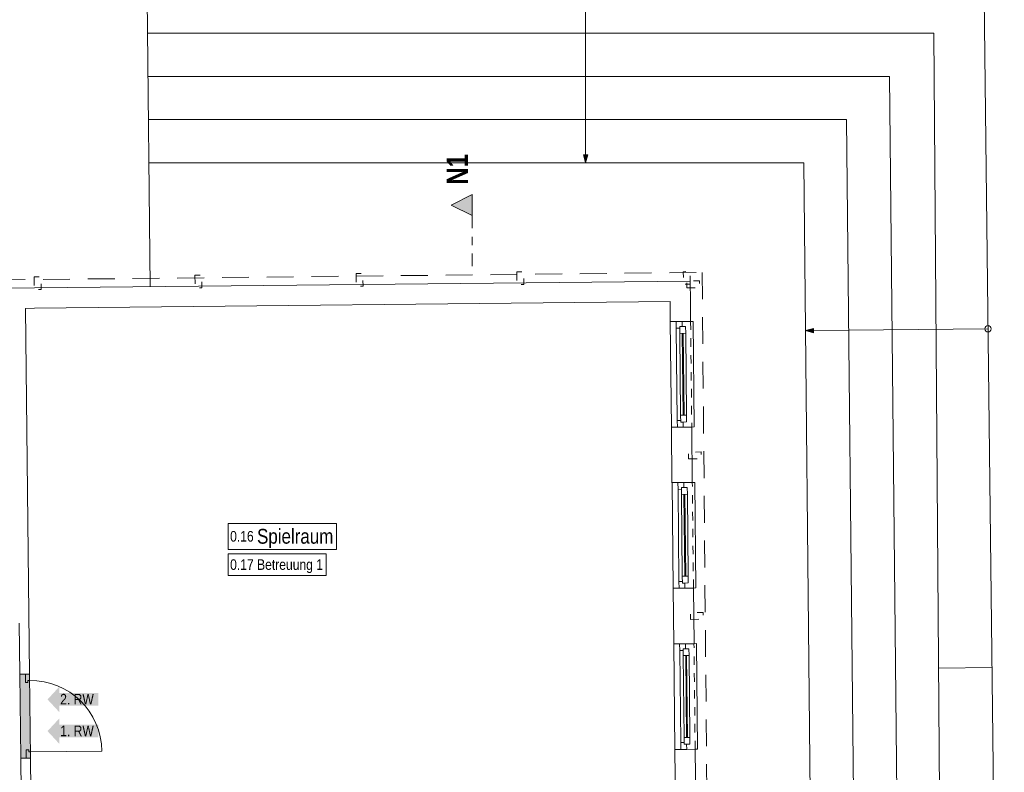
# Model space of a CAD drawing. Header units: metres. Extents: x -89 to 754, y -195 to 69.
# Tile 10 of 211: x -51 to -40, y 29 to 38. Entities that reach past the tile are written whole.
import ezdxf

# ---------------------------------------------------------------- set-up
doc = ezdxf.new("R2010")
doc.units = ezdxf.units.M
doc.header["$MEASUREMENT"] = 0
for name, pattern in [('Schnittlinie', [0.3, 0.15, -0.075, 0, -0.075]), ('Strichlinie eng', [0.115, 0.075, -0.04]), ('Strichlinie_ lang', [0.529167, 0.3175, -0.211667]), ('Untersicht', [0.1, 0.075, -0.025])]:
    doc.linetypes.add(name, pattern=pattern)
for name, color, linetype in [('00 Linien_Kreise_Splines', 7, 'Continuous'), ('00 Schraffuren', 7, 'Continuous'), ('10 Stütze Holz', 7, 'Continuous'), ('10 Wand außen', 7, 'Continuous'), ('10 Wand innen', 7, 'Continuous'), ('40 Treppe', 7, 'Continuous'), ('80 Raum 50stel', 7, 'Continuous'), ('90 Allgemein Dokumentation', 7, 'Continuous'), ('97 Brandschutz', 7, 'Continuous'), ('98 Schnitt Marker', 7, 'Continuous'), ('Abbruch_10 Wand innen', 7, 'Continuous'), ('Abbruch_80 Raumbez Abbruch 50stel', 7, 'Continuous'), ('Neubau_10 Wand innen', 7, 'Continuous')]:
    doc.layers.add(name, color=color, linetype=linetype)
doc.styles.add('ERSTELLTER_STIL_2', font='ARIALN.TTF')
doc.styles.add('ERSTELLTER_STIL_3', font='ARIALN.TTF')
doc.linetypes.add('Abbruch 1', pattern='A,0,[1,995_ARC_230 ERW_GR_EG_2607291.Shx,S=0.001984,R=0,X=0,Y=0],-0.25,0', length=0.25)

# ---------------------------------------------------------------- blocks, each defined once
blk = doc.blocks.new('1-Flügelfenster 27_2')
at = {"layer": '10 Wand außen', "color": 7, "linetype": 'Continuous', "lineweight": 9}
for p, q in [((-0.625, 0.1), (-0.625, 0.13)), ((-0.625, 0.13), (0.625, 0.13)), ((0.625, 0.13), (0.625, 0.1)), ((-0.625, 0.1), (-0.625, 0)), ((-0.625, 0), (-0.625, -0.07)), ((-0.625, 0), (-0.625, -0.07)), ((0.625, 0.1), (0.625, 0)), ((0.625, 0), (0.625, -0.07)), ((0.625, 0), (0.625, -0.07)), ((-0.625, -0.07), (-0.625, -0.14)), ((0.625, -0.07), (0.625, -0.14)), ((-0.625, -0.14), (0.625, -0.14))]:
    blk.add_line(p, q, dxfattribs=at)
at = {"layer": '10 Wand außen', "color": 7, "linetype": 'Strichlinie eng', "lineweight": 9}
blk.add_line((-0.625, 0.1), (0.625, 0.1), dxfattribs=at)
at = {"layer": '10 Wand außen', "color": 7, "linetype": 'Continuous', "lineweight": 13}
for p, q in [((-0.625, 0), (-0.565, 0)), ((-0.565, -0.03), (-0.565, 0.04)), ((-0.565, 0.04), (-0.485, 0.04)), ((-0.565, 0), (-0.565, -0.03)), ((-0.485, 0.04), (0.485, 0.04)), ((-0.485, 0.04), (-0.485, -0.03)), ((-0.485, 0.01), (0.485, 0.01)), ((0.485, -0.03), (0.485, 0.04)), ((0.485, 0.04), (0.565, 0.04)), ((0.565, 0.04), (0.565, -0.03)), ((0.565, -0.03), (0.565, 0)), ((0.565, 0), (0.625, 0)), ((-0.545, -0.07), (-0.625, -0.07)), ((-0.565, -0.03), (-0.545, -0.03)), ((-0.485, -0.03), (-0.565, -0.03)), ((-0.545, -0.03), (-0.545, -0.07)), ((0.545, -0.07), (-0.545, -0.07)), ((0.485, 0), (-0.485, 0)), ((0.485, -0.03), (-0.485, -0.03)), ((0.565, -0.03), (0.485, -0.03)), ((0.545, -0.07), (0.545, -0.03)), ((0.545, -0.03), (0.565, -0.03)), ((0.625, -0.07), (0.545, -0.07))]:
    blk.add_line(p, q, dxfattribs=at)
blk = doc.blocks.new('Blockrahmentür 1-Fl 27_17')
at = {"layer": 'Neubau_10 Wand innen', "color": 7, "linetype": 'Continuous', "lineweight": 13}
for p, q in [((0.4225, 0), (0.4225, 0.845)), ((-0.4225, 0), (-0.4975, 0)), ((-0.4975, 0), (-0.4975, -0.05)), ((-0.4225, -0.02), (-0.4225, 0)), ((0.4225, -0.02), (0.4225, 0)), ((0.4225, 0), (0.4975, 0)), ((0.4975, 0), (0.4975, -0.05)), ((-0.4975, -0.05), (-0.3975, -0.05)), ((-0.3975, -0.02), (-0.4225, -0.02)), ((-0.3975, -0.05), (-0.3975, -0.02)), ((0.3975, -0.05), (0.3975, -0.02)), ((0.3975, -0.02), (0.4225, -0.02)), ((0.4975, -0.05), (0.3975, -0.05))]:
    blk.add_line(p, q, dxfattribs=at)
at = {"layer": 'Neubau_10 Wand innen', "color": 7, "linetype": 'Continuous', "lineweight": 9}
for p, q in [((-0.4975, 0), (-0.4975, -0.05)), ((-0.4975, 0), (-0.4975, -0.05)), ((0.4975, 0), (0.4975, -0.05)), ((0.4975, 0), (0.4975, -0.05)), ((-0.4975, -0.05), (-0.4975, -0.115)), ((0.4975, -0.05), (0.4975, -0.115))]:
    blk.add_line(p, q, dxfattribs=at)
blk.add_arc((0.4225, 0), 0.845, 90, 180, dxfattribs=at)
blk = doc.blocks.new('Pfeil gerade 27')
at = {"layer": '97 Brandschutz', "linetype": 'Continuous', "lineweight": 18, "true_color": 0x60cd00}
blk.add_hatch(color=72, dxfattribs=at).paths.add_polyline_path([(0.3, 0), (0.161, 0.15), (0.161, 0.075), (-0.3, 0.075), (-0.3, -0.075), (0.161, -0.075), (0.161, -0.15)])

msp = doc.modelspace()

# ---------------------------------------------------------------- hatches: boundary and pattern name
at = {"layer": '00 Schraffuren', "linetype": 'Continuous', "lineweight": 0, "true_color": 0x000000}
for points in [[(-44.575, 36.652), (-44.55, 36.745), (-44.6, 36.745)], [(-41.973, 34.665), (-41.879, 34.64), (-41.88, 34.69)]]:
    msp.add_hatch(color=18, dxfattribs=at).paths.add_polyline_path(points)
at = {"layer": '98 Schnitt Marker', "linetype": 'Continuous', "lineweight": 0, "true_color": 0x000000}
msp.add_hatch(color=18, dxfattribs=at).paths.add_polyline_path([(-45.917, 36.277), (-46.167, 36.152), (-45.917, 36.027)])
at = {"layer": 'Abbruch_10 Wand innen', "linetype": 'Continuous', "lineweight": 0, "true_color": 0xffffff}
msp.add_hatch(color=7, dxfattribs=at).paths.add_polyline_path([(-51.268, 30.597), (-51.257, 29.602), (-51.142, 29.603), (-51.153, 30.598)])

# ---------------------------------------------------------------- linework, layer by layer
at = {"layer": '00 Linien_Kreise_Splines', "color": 7, "linetype": 'Strichlinie_ lang', "lineweight": 9}
msp.add_lwpolyline([(-78.299, 15.498), (-78.507, 34.977), (-43.196, 35.354), (-43.021, 15.866), (-50.835, 15.781), (-50.827, 14.203), (-70.468, 13.993), (-70.485, 15.582)], close=True, dxfattribs=at)
at = {"layer": '00 Schraffuren', "color": 7, "linetype": 'Continuous', "lineweight": 9}
for p, q in [((-44.575, 40.23), (-44.575, 36.745)), ((-44.6, 36.745), (-44.55, 36.745)), ((-44.575, 36.652), (-44.6, 36.745)), ((-44.575, 36.652), (-44.55, 36.745)), ((-41.973, 34.665), (-41.88, 34.69)), ((-41.973, 34.665), (-41.879, 34.64)), ((-41.88, 34.69), (-41.879, 34.64)), ((-39.814, 34.687), (-41.88, 34.665))]:
    msp.add_line(p, q, dxfattribs=at)
at = {"layer": '10 Stütze Holz', "color": 7, "linetype": 'Untersicht', "lineweight": 13, "flags": 128}
for points in [[(-51.098, 35.3), (-51.096, 35.15), (-51.016, 35.151), (-51.018, 35.301)], [(-49.196, 35.32), (-49.194, 35.17), (-49.114, 35.171), (-49.116, 35.321)], [(-47.29, 35.34), (-47.288, 35.19), (-47.208, 35.19), (-47.21, 35.34)], [(-45.388, 35.36), (-45.386, 35.21), (-45.306, 35.211), (-45.308, 35.361)], [(-43.338, 35.214), (-43.339, 35.364), (-43.419, 35.363), (-43.418, 35.213)], [(-43.377, 35.172), (-43.227, 35.174), (-43.228, 35.254), (-43.378, 35.252)], [(-43.356, 33.147), (-43.206, 33.149), (-43.206, 33.229), (-43.356, 33.227)], [(-43.335, 31.247), (-43.185, 31.248), (-43.186, 31.328), (-43.336, 31.327)]]:
    msp.add_lwpolyline(points, close=True, dxfattribs=at)
at = {"layer": '10 Wand außen', "color": 7, "linetype": 'Continuous', "lineweight": 9}
for p, q in [((-43.503, 34.773), (-43.573, 34.772)), ((-43.433, 34.773), (-43.503, 34.773)), ((-43.333, 34.774), (-43.433, 34.773)), ((-43.49, 33.522), (-43.56, 33.521)), ((-43.42, 33.523), (-43.49, 33.522)), ((-43.32, 33.524), (-43.42, 33.523)), ((-43.483, 32.866), (-43.553, 32.865)), ((-43.413, 32.867), (-43.483, 32.866)), ((-43.313, 32.868), (-43.413, 32.867)), ((-43.469, 31.616), (-43.539, 31.615)), ((-43.399, 31.616), (-43.469, 31.616)), ((-43.299, 31.617), (-43.399, 31.616)), ((-43.462, 30.958), (-43.532, 30.957)), ((-43.392, 30.958), (-43.462, 30.958)), ((-43.292, 30.96), (-43.392, 30.958)), ((-43.449, 29.707), (-43.519, 29.706)), ((-43.379, 29.708), (-43.449, 29.707)), ((-43.279, 29.709), (-43.379, 29.708))]:
    msp.add_line(p, q, dxfattribs=at)
at = {"layer": '10 Wand außen', "color": 7, "linetype": 'Continuous', "lineweight": 9, "flags": 128}
for points in [[(-43.338, 35.252), (-51.096, 35.17)], [(-43.338, 35.252), (-43.335, 35.012)], [(-51.096, 35.17), (-53.527, 35.144)], [(-51.094, 34.93), (-43.575, 35.01)], [(-43.575, 35.01), (-43.573, 34.772)], [(-43.333, 34.774), (-43.335, 35.012)], [(-51.199, 34.928), (-51.094, 34.93)], [(-43.56, 33.521), (-43.553, 32.865)], [(-43.313, 32.868), (-43.32, 33.524)], [(-43.539, 31.615), (-43.532, 30.957)], [(-43.292, 30.96), (-43.299, 31.617)], [(-43.519, 29.706), (-43.512, 29.051)], [(-43.272, 29.053), (-43.279, 29.709)]]:
    msp.add_lwpolyline(points, dxfattribs=at)
at = {"layer": '10 Wand innen', "color": 7, "linetype": 'Continuous', "lineweight": 9}
for p, q in [((-51.203, 30.598), (-51.268, 30.597)), ((-51.153, 30.598), (-51.203, 30.598)), ((-51.192, 29.603), (-51.257, 29.602)), ((-51.142, 29.603), (-51.192, 29.603))]:
    msp.add_line(p, q, dxfattribs=at)
at = {"layer": '10 Wand innen', "color": 7, "linetype": 'Continuous', "lineweight": 9, "flags": 128}
for points in [[(-51.153, 30.598), (-51.199, 34.928)], [(-51.274, 31.202), (-51.268, 30.597)], [(-51.257, 29.602), (-51.231, 27.164)], [(-51.117, 27.31), (-51.142, 29.603)]]:
    msp.add_lwpolyline(points, dxfattribs=at)
at = {"layer": '40 Treppe', "color": 7, "linetype": 'Continuous', "lineweight": 9}
msp.add_lwpolyline([(-39.814, 34.724, 1), (-39.814, 34.649, 1)], format="xyb", close=True, dxfattribs=at)
at = {"layer": '80 Raum 50stel', "color": 7, "linetype": 'Continuous', "lineweight": 9, "flags": 128}
msp.add_lwpolyline([(-48.805, 32.072), (-47.521, 32.072), (-47.521, 32.381), (-48.805, 32.381), (-48.805, 32.072)], close=True, dxfattribs=at)
at = {"layer": '90 Allgemein Dokumentation', "color": 7, "linetype": 'Continuous', "lineweight": 9}
for p, q in [((-49.762, 38.697), (-49.724, 35.184)), ((-39.622, 18.074), (-39.86, 38.697)), ((-40.457, 38.185), (-49.756, 38.185)), ((-40.457, 38.185), (-40.334, 21.848)), ((-40.981, 37.674), (-49.751, 37.674)), ((-40.981, 37.674), (-40.789, 18.923)), ((-41.487, 37.163), (-49.745, 37.163)), ((-41.487, 37.163), (-41.295, 18.372)), ((-41.993, 36.652), (-49.74, 36.652)), ((-41.993, 36.652), (-41.806, 18.372)), ((-39.767, 30.677), (-40.401, 30.669))]:
    msp.add_line(p, q, dxfattribs=at)
at = {"layer": '98 Schnitt Marker', "color": 7, "linetype": 'Schnittlinie', "lineweight": 9}
msp.add_line((-45.917, 36.027), (-45.917, 35.402), dxfattribs=at)
at = {"layer": '98 Schnitt Marker', "color": 7, "linetype": 'Continuous', "lineweight": 9, "flags": 128}
msp.add_lwpolyline([(-45.917, 36.277), (-45.917, 36.027), (-46.167, 36.152)], close=True, dxfattribs=at)
at = {"layer": 'Abbruch_10 Wand innen', "color": 40, "linetype": 'Abbruch 1', "lineweight": 9, "true_color": 0xe6c200, "flags": 128}
for points in [[(-51.268, 30.597), (-51.257, 29.602)], [(-51.142, 29.603), (-51.153, 30.598)]]:
    msp.add_lwpolyline(points, dxfattribs=at)
at = {"layer": 'Abbruch_80 Raumbez Abbruch 50stel', "color": 40, "linetype": 'Continuous', "lineweight": 9, "true_color": 0xe6c200, "flags": 128}
msp.add_lwpolyline([(-48.805, 31.766), (-47.645, 31.766), (-47.645, 32.022), (-48.805, 32.022), (-48.805, 31.766)], close=True, dxfattribs=at)

# ---------------------------------------------------------------- block references
at = {"layer": '10 Wand außen', "color": 7, "linetype": 'Continuous', "lineweight": 13, "rotation": 270.6118029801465}
msp.add_blockref('1-Flügelfenster 27_2', (-43.426, 34.148), dxfattribs=at)
at = {"layer": '10 Wand außen', "color": 7, "linetype": 'Continuous', "lineweight": 13, "xscale": -1, "rotation": 270.6118029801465}
for p in [(-43.406, 32.242), (-43.386, 30.333)]:
    msp.add_blockref('1-Flügelfenster 27_2', p, dxfattribs=at)
at = {"layer": '97 Brandschutz', "color": 7, "linetype": 'Continuous', "lineweight": 13, "rotation": 180}
for p in [(-50.64, 30.299), (-50.64, 29.924)]:
    msp.add_blockref('Pfeil gerade 27', p, dxfattribs=at)
at = {"layer": 'Neubau_10 Wand innen', "color": 7, "linetype": 'Continuous', "lineweight": 13, "rotation": 270.6118029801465}
msp.add_blockref('Blockrahmentür 1-Fl 27_17', (-51.147, 30.101), dxfattribs=at)

# ---------------------------------------------------------------- texts
at = {"layer": '80 Raum 50stel', "color": 7, "linetype": 'Continuous', "lineweight": 9, "insert": (-48.78, 32.09), "char_height": 0.125, "attachment_point": 7, "style": 'ERSTELLTER_STIL_3'}
msp.add_mtext('\\A1;{\\pql;\\fArial Narrow|b0|i0|c0|p0;\\W1.000000;0.1\\fArial Narrow|b0|i0|c0|p0;\\W1.000000;6\\fArial Narrow|b0|i0|c0|p0;\\W1.000000; \\fArial Narrow|b0|i0|c0|p0;\\H1.400000x;\\W1.000000;Spielraum}', dxfattribs=at)
at = {"layer": '97 Brandschutz', "color": 7, "linetype": 'Continuous', "lineweight": 9, "char_height": 0.125, "attachment_point": 1, "style": 'ERSTELLTER_STIL_3'}
for s, insert in [('\\A1;{\\pql;\\fArial Narrow|b0|i0|c0|p0;\\W1.000000;2\\fArial Narrow|b0|i0|c0|p0;\\W1.000000;. RW}', (-50.79, 30.364)), ('\\A1;{\\pql;\\fArial Narrow|b0|i0|c0|p0;\\W1.000000;1. RW}', (-50.79, 29.989))]:
    msp.add_mtext(s, dxfattribs=dict(at, insert=insert))
at = {"layer": '98 Schnitt Marker', "color": 7, "lineweight": 9, "insert": (-45.967, 36.758), "char_height": 0.25, "attachment_point": 9, "rotation": 90, "style": 'ERSTELLTER_STIL_2'}
msp.add_mtext('\\A1;{\\pqr;\\pt0;\\fArial Narrow|b1|i0|c0|p0;\\W1.000000;N1}', dxfattribs=at)
at = {"layer": 'Abbruch_80 Raumbez Abbruch 50stel', "color": 40, "linetype": 'Continuous', "lineweight": 9, "true_color": 0xe6c200, "insert": (-48.78, 31.958), "char_height": 0.125, "attachment_point": 1, "style": 'ERSTELLTER_STIL_3'}
msp.add_mtext('\\A1;{\\pql;\\fArial Narrow|b0|i0|c0|p0;\\W1.000000;0.17 Betre\\fArial Narrow|b0|i0|c0|p0;\\W1.000000;u\\fArial Narrow|b0|i0|c0|p0;\\W1.000000;ung 1}', dxfattribs=at)

doc.saveas('drawing.dxf')
